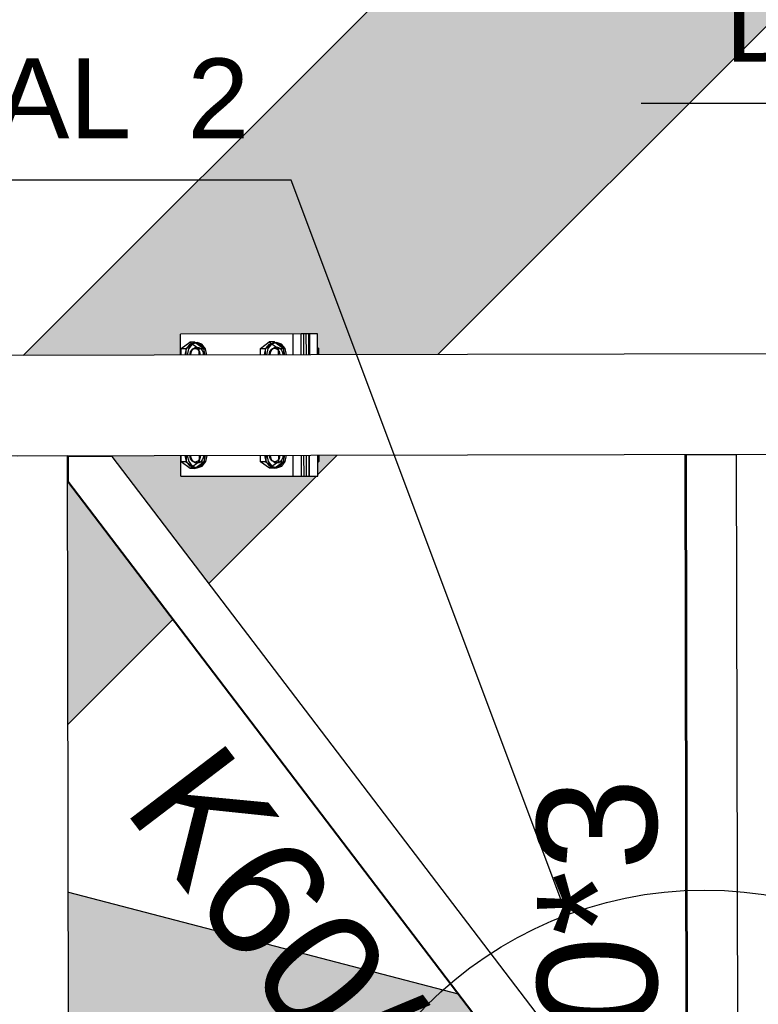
# Model space of a CAD drawing. Header units: millimetres. Extents: x -32861 to 254386, y 0 to 15445.
# Tile 39 of 67: x 147466 to 148349, y 7602 to 8780. Entities that reach past the tile are written whole.
import ezdxf

# ---------------------------------------------------------------- set-up
doc = ezdxf.new("R2010")
doc.units = ezdxf.units.MM
doc.styles.add('Arial', font='ARIAL.TTF', dxfattribs={"height": 0.2})

# ---------------------------------------------------------------- blocks, each defined once
blk = doc.blocks.new('Part-24738 - 21672')
at = {"color": 7}
for p, q in [((147522.8, 8257.6), (147523.4, 8257.6)), ((147523.5, 8257.6), (147523.4, 8257.6)), ((147523.4, 8257.6), (147523.5, 8234.8)), ((147576.4, 8257.7), (147523.5, 8257.6)), ((147523.5, 8257.6), (147523.5, 8228.2)), ((148264.8, 7354.2), (147576.4, 8257.7)), ((147523.5, 8234.8), (147522.9, 8234.8)), ((147523.5, 8228.2), (147522.9, 8228.2)), ((148264.3, 7254.9), (147522.9, 8228)), ((148265, 7254.9), (147523.5, 8228.2)), ((148264.8, 7354.2), (148265, 7254.9)), ((148265, 7254.9), (148264.3, 7254.9))]:
    blk.add_line(p, q, dxfattribs=at)
blk = doc.blocks.new('Part-21992 - 21672')
at = {"color": 7}
for p in [(147462.8, 8258.5), (147526.6, 6238.6)]:
    blk.add_line(p, (147522.8, 8258.6), dxfattribs=at)
blk = doc.blocks.new('Part-22000 - 21672')
at = {"color": 7}
for p, q in [((148701.5, 8380.8), (143234.4, 8370.6)), ((143203.8, 8250.6), (148701.8, 8260.8))]:
    blk.add_line(p, q, dxfattribs=at)
blk = doc.blocks.new('Part-24735 - 21672')
at = {"color": 7}
for p, q in [((148263.7, 7355.7), (148262, 8260)), ((148263.5, 8260), (148323.5, 8260.1)), ((148267.3, 6240), (148263.5, 8260)), ((148327.3, 6240.1), (148323.5, 8260.1))]:
    blk.add_line(p, q, dxfattribs=at)
blk = doc.blocks.new('Part-24003 - 21672')
at = {"color": 7}
for p, q in [((147805.5, 8404.2), (147802.4, 8404.2)), ((147802.5, 8379.2), (147802.4, 8404.2)), ((147805.5, 8379.2), (147805.5, 8404.2)), ((147802.7, 8234.2), (147802.7, 8259.2)), ((147805.8, 8234.2), (147805.7, 8259.2)), ((147802.7, 8234.2), (147805.8, 8234.2))]:
    blk.add_line(p, q, dxfattribs=at)
blk = doc.blocks.new('Part-24435 - 21672')
at = {"color": 7}
for p, q in [((147821.9, 8404.2), (147811.6, 8404.2)), ((147812.2, 8404.2), (147812.2, 8379.2)), ((147822, 8379.2), (147821.9, 8404.2)), ((147812.5, 8234.2), (147812.4, 8259.2)), ((147822.3, 8234.2), (147822.2, 8259.2)), ((147811.9, 8234.2), (147822.3, 8234.2))]:
    blk.add_line(p, q, dxfattribs=at)
blk = doc.blocks.new('Part-24065 - 21672')
at = {"color": 7}
for p, q in [((147811.6, 8404.2), (147808.5, 8404.2)), ((147808.6, 8379.2), (147808.5, 8404.2)), ((147811.6, 8379.2), (147811.6, 8404.2)), ((147808.8, 8234.2), (147808.8, 8259.2)), ((147811.9, 8234.2), (147811.8, 8259.2)), ((147808.8, 8234.2), (147811.9, 8234.2))]:
    blk.add_line(p, q, dxfattribs=at)
blk = doc.blocks.new('Part-24070 - 21672')
at = {"color": 7}
for p, q in [((147808.5, 8404.2), (147805.5, 8404.2)), ((147805.5, 8379.2), (147805.5, 8404.2)), ((147808.6, 8379.2), (147808.5, 8404.2)), ((147805.8, 8234.2), (147805.7, 8259.2)), ((147808.8, 8234.2), (147808.8, 8259.2)), ((147805.8, 8234.2), (147808.8, 8234.2))]:
    blk.add_line(p, q, dxfattribs=at)
blk = doc.blocks.new('Part-24432 - 21672')
at = {"color": 7}
for p, q in [((147802.4, 8404.2), (147658, 8403.9)), ((147658, 8378.9), (147658, 8403.9)), ((147792.7, 8379.1), (147792.7, 8404.1)), ((147802.5, 8379.2), (147802.4, 8404.2)), ((147658.3, 8233.9), (147658.2, 8258.9)), ((147793, 8234.1), (147792.9, 8259.1)), ((147802.7, 8234.2), (147802.7, 8259.2)), ((147658.3, 8233.9), (147802.7, 8234.2))]:
    blk.add_line(p, q, dxfattribs=at)
blk = doc.blocks.new('Bolt-24436 - 21672')
at = {"color": 7}
for p, q in [((147658.6, 8386.7), (147669.2, 8394.5)), ((147664.7, 8386.7), (147675.3, 8394.5)), ((147665.1, 8386.4), (147669.4, 8391.9)), ((147671.8, 8391.9), (147667.5, 8386.4)), ((147675.3, 8394.5), (147669.2, 8394.5)), ((147669.2, 8394.5), (147680, 8386.7)), ((147669.4, 8391.9), (147675.3, 8393.9)), ((147677.8, 8393.9), (147671.8, 8391.9)), ((147673.4, 8386.6), (147675.5, 8388)), ((147675.3, 8394.5), (147686.1, 8386.7)), ((147675.3, 8393.9), (147681.3, 8391.9)), ((147675.3, 8393.9), (147677.8, 8393.9)), ((147675.5, 8388), (147677.8, 8388.4)), ((147683.7, 8391.9), (147677.8, 8393.9)), ((147677.8, 8388.4), (147680.1, 8388)), ((147680.1, 8388), (147682.2, 8386.6)), ((147681.3, 8391.9), (147685.6, 8386.4)), ((147688.1, 8386.4), (147683.7, 8391.9)), ((147753.6, 8386.9), (147764.3, 8394.7)), ((147759.7, 8386.9), (147770.4, 8394.7)), ((147760.1, 8386.6), (147764.5, 8392.1)), ((147766.9, 8392.1), (147762.6, 8386.6)), ((147770.4, 8394.7), (147764.3, 8394.7)), ((147764.3, 8394.7), (147775, 8386.9)), ((147764.5, 8392.1), (147770.4, 8394.1)), ((147772.9, 8394.1), (147766.9, 8392.1)), ((147767.3, 8386), (147770.4, 8387.1)), ((147768.5, 8386.8), (147770.6, 8388.1)), ((147770.4, 8394.7), (147781.1, 8386.9)), ((147770.4, 8394.1), (147776.4, 8392.1)), ((147770.4, 8394.1), (147772.9, 8394.1)), ((147770.4, 8387.1), (147773.6, 8386)), ((147770.4, 8387.1), (147772.9, 8387.1)), ((147770.6, 8388.1), (147772.9, 8388.6)), ((147778.8, 8392.1), (147772.9, 8394.1)), ((147772.9, 8388.6), (147775.2, 8388.1)), ((147775.2, 8388.1), (147777.3, 8386.8)), ((147776.4, 8392.1), (147780.7, 8386.6)), ((147783.2, 8386.6), (147778.8, 8392.1)), ((147822, 8387.9), (147823.2, 8387)), ((147658.6, 8386.7), (147664.7, 8386.7)), ((147658.6, 8378.9), (147658.6, 8386.7)), ((147663.5, 8378.9), (147665.1, 8386.4)), ((147664.7, 8378.9), (147664.7, 8386.7)), ((147667.5, 8386.4), (147665.9, 8378.9)), ((147669, 8378.9), (147669.9, 8382.9)), ((147669.9, 8382.9), (147672.2, 8385.8)), ((147670.3, 8378.9), (147670.6, 8381.8)), ((147670.6, 8381.8), (147671.7, 8384.5)), ((147671.7, 8384.5), (147673.4, 8386.6)), ((147672.2, 8385.8), (147675.4, 8386.9)), ((147675.4, 8386.9), (147678.5, 8385.9)), ((147675.4, 8386.9), (147677.8, 8386.9)), ((147678.5, 8385.9), (147680.9, 8382.9)), ((147680, 8386.7), (147686.1, 8386.7)), ((147680, 8386.7), (147680, 8378.9)), ((147680.9, 8382.9), (147681.7, 8378.9)), ((147682.2, 8386.6), (147683.9, 8384.5)), ((147683.9, 8384.5), (147685, 8381.9)), ((147685, 8381.9), (147685.3, 8378.9)), ((147685.6, 8386.4), (147687.3, 8378.9)), ((147686.1, 8386.7), (147686.1, 8378.9)), ((147689.7, 8378.9), (147688.1, 8386.4)), ((147753.6, 8386.9), (147759.7, 8386.9)), ((147753.7, 8379.1), (147753.6, 8386.9)), ((147758.6, 8379.1), (147760.1, 8386.6)), ((147759.8, 8379.1), (147759.7, 8386.9)), ((147762.6, 8386.6), (147761, 8379.1)), ((147764.1, 8379.1), (147765, 8383.1)), ((147765, 8383.1), (147767.3, 8386)), ((147765.4, 8379.1), (147765.7, 8382)), ((147765.7, 8382), (147766.8, 8384.7)), ((147766.8, 8384.7), (147768.5, 8386.8)), ((147773.6, 8386), (147775.9, 8383.1)), ((147775, 8386.9), (147781.1, 8386.9)), ((147775, 8386.9), (147775, 8379.1)), ((147775.9, 8383.1), (147776.8, 8379.1)), ((147777.3, 8386.8), (147779, 8384.7)), ((147779, 8384.7), (147780, 8382.1)), ((147780, 8382.1), (147780.4, 8379.1)), ((147780.7, 8386.6), (147782.3, 8379.1)), ((147781.1, 8386.9), (147781.1, 8379.1)), ((147784.8, 8379.1), (147783.2, 8386.6)), ((147822, 8387), (147823.2, 8387)), ((147822.5, 8379.2), (147822, 8381.8)), ((147823.2, 8387), (147823.2, 8379.2)), ((147658.8, 8251.1), (147658.8, 8258.9)), ((147665.3, 8251.4), (147663.7, 8258.9)), ((147664.9, 8258.9), (147664.9, 8251.1)), ((147666.1, 8258.9), (147667.8, 8251.4)), ((147670.1, 8254.9), (147669.3, 8258.9)), ((147670.9, 8256), (147670.5, 8258.9)), ((147680.2, 8258.9), (147680.2, 8251.1)), ((147681.9, 8258.9), (147681.1, 8254.9)), ((147685.6, 8258.9), (147685.2, 8256)), ((147687.5, 8258.9), (147685.9, 8251.4)), ((147686.3, 8258.9), (147686.3, 8251.1)), ((147688.3, 8251.4), (147689.9, 8258.9)), ((147753.9, 8251.3), (147753.9, 8259.1)), ((147760.4, 8251.6), (147758.8, 8259.1)), ((147760, 8259.1), (147760, 8251.3)), ((147761.2, 8259.1), (147762.8, 8251.6)), ((147765.2, 8255.1), (147764.3, 8259.1)), ((147766, 8256.2), (147765.6, 8259.1)), ((147775.3, 8259.1), (147775.3, 8251.3)), ((147777, 8259.1), (147776.2, 8255.1)), ((147780.6, 8259.1), (147780.3, 8256.2)), ((147782.6, 8259.1), (147781, 8251.6)), ((147781.4, 8259.1), (147781.4, 8251.3)), ((147783.4, 8251.6), (147785, 8259.1)), ((147822.2, 8256.6), (147822.8, 8259.2)), ((147823.5, 8259.2), (147823.5, 8251.4)), ((147664.9, 8251.1), (147658.8, 8251.1)), ((147669.5, 8243.3), (147658.8, 8251.1)), ((147664.9, 8251.1), (147675.6, 8243.3)), ((147669.7, 8245.9), (147665.3, 8251.4)), ((147667.8, 8251.4), (147672.1, 8245.9)), ((147680.2, 8251.1), (147669.5, 8243.3)), ((147675.6, 8243.9), (147669.7, 8245.9)), ((147672.4, 8252), (147670.1, 8254.9)), ((147672, 8253.3), (147670.9, 8256)), ((147673.6, 8251.2), (147672, 8253.3)), ((147672.1, 8245.9), (147678.1, 8243.9)), ((147675.6, 8250.9), (147672.4, 8252)), ((147675.7, 8249.9), (147673.6, 8251.2)), ((147678.8, 8252), (147675.6, 8250.9)), ((147686.3, 8251.1), (147675.6, 8243.3)), ((147675.6, 8250.9), (147678, 8250.9)), ((147681.6, 8245.9), (147675.6, 8243.9)), ((147678.1, 8249.4), (147675.7, 8249.9)), ((147680.4, 8249.9), (147678.1, 8249.4)), ((147678.1, 8243.9), (147684, 8245.9)), ((147681.1, 8254.9), (147678.8, 8252)), ((147680.2, 8251.1), (147686.3, 8251.1)), ((147682.5, 8251.2), (147680.4, 8249.9)), ((147685.9, 8251.4), (147681.6, 8245.9)), ((147684.1, 8253.4), (147682.5, 8251.2)), ((147684, 8245.9), (147688.3, 8251.4)), ((147685.2, 8256), (147684.1, 8253.4)), ((147760, 8251.3), (147753.9, 8251.3)), ((147764.6, 8243.5), (147753.9, 8251.3)), ((147760, 8251.3), (147770.7, 8243.5)), ((147764.8, 8246.1), (147760.4, 8251.6)), ((147762.8, 8251.6), (147767.2, 8246.1)), ((147775.3, 8251.3), (147764.6, 8243.5)), ((147770.7, 8244.1), (147764.8, 8246.1)), ((147767.5, 8252.2), (147765.2, 8255.1)), ((147767, 8253.5), (147766, 8256.2)), ((147768.7, 8251.4), (147767, 8253.5)), ((147767.2, 8246.1), (147773.1, 8244.1)), ((147770.7, 8251.1), (147767.5, 8252.2)), ((147770.8, 8250.1), (147768.7, 8251.4)), ((147773.9, 8252.2), (147770.7, 8251.1)), ((147781.4, 8251.3), (147770.7, 8243.5)), ((147770.7, 8251.1), (147773.1, 8251.1)), ((147776.6, 8246.1), (147770.7, 8244.1)), ((147773.1, 8249.6), (147770.8, 8250.1)), ((147775.5, 8250.1), (147773.1, 8249.6)), ((147773.1, 8244.1), (147779.1, 8246.1)), ((147776.2, 8255.1), (147773.9, 8252.2)), ((147775.3, 8251.3), (147781.4, 8251.3)), ((147777.6, 8251.4), (147775.5, 8250.1)), ((147781, 8251.6), (147776.6, 8246.1)), ((147779.2, 8253.5), (147777.6, 8251.4)), ((147779.1, 8246.1), (147783.4, 8251.6)), ((147780.3, 8256.2), (147779.2, 8253.5)), ((147823.5, 8251.4), (147822.2, 8250.5)), ((147822.2, 8251.4), (147823.5, 8251.4)), ((147675.6, 8243.3), (147669.5, 8243.3)), ((147675.6, 8243.9), (147678.1, 8243.9)), ((147770.7, 8243.5), (147764.6, 8243.5)), ((147770.7, 8244.1), (147773.1, 8244.1))]:
    blk.add_line(p, q, dxfattribs=at)
blk = doc.blocks.new('Part-24564 - 21672')
blk.add_hatch(color=4).paths.add_polyline_path([(148224, 7191.8), (148263.9, 7244.6), (148263.9, 7255.4), (147990.2, 7614.6), (147523.8, 7736.4), (147524.5, 7374.5)])
at = {"color": 4}
blk.add_line((147523.8, 7736.4), (147990.2, 7614.6), dxfattribs=at)
blk = doc.blocks.new('Part-24566 - 21672')
for points in [[(149093.2, 9958.7), (149298.2, 9753.6), (149171.3, 9626.7), (149171.4, 9584.4), (150538.2, 10950.6), (150713, 11620.2), (147469.9, 8378.5), (147658, 8378.9), (147658, 8403.9), (147669.5, 8403.9), (147673.8, 8403.9), (147788.2, 8404.1), (147812.2, 8404.2), (147821.9, 8404.2), (147822, 8379.2), (147965.9, 8379.5), (149011.7, 9424.8), (149011.3, 9630.4), (148888.1, 9753.7)], [(147692.2, 8105.8), (147820.6, 8234.2), (147812.5, 8234.2), (147810.6, 8234.2), (147808.8, 8234.2), (147805.8, 8234.2), (147675.5, 8233.9), (147658.3, 8233.9), (147658.2, 8258.9), (147522.8, 8258.6), (147522.8, 8257.6), (147539.9, 8257.7), (147576.4, 8257.7)], [(147822.3, 8235.9), (147845.6, 8259.2), (147822.2, 8259.2)], [(147523.4, 7937.2), (147648.9, 8062.6), (147522.9, 8228)]]:
    blk.add_hatch(color=4).paths.add_polyline_path(points)
at = {"color": 4}
for p, q in [((147469.9, 8378.5), (150713, 11620.2)), ((147965.9, 8379.5), (149011.7, 9424.8)), ((147822.3, 8235.9), (147845.6, 8259.2)), ((147692.2, 8105.8), (147820.6, 8234.2)), ((147523.4, 7937.2), (147648.9, 8062.6))]:
    blk.add_line(p, q, dxfattribs=at)
blk = doc.blocks.new('Mark-24733 - 21672')
at = {"color": 30, "style": 'Arial'}
blk.add_text('RHS120*60*3', height=143.262, rotation=90.1091, dxfattribs=at).set_placement((148230.1, 6627.2))
blk = doc.blocks.new('DetailMark-25922 - 21672')
at = {"color": 5}
for p, q in [((148893.3, 8680), (148209.3, 8680)), ((148946.9, 8565.7), (148893.3, 8680))]:
    blk.add_line(p, q, dxfattribs=at)
blk.add_circle((149081.2, 8279.3), 316.3, dxfattribs=at)
at = {"color": 5, "style": 'Arial'}
for s, height, p in [('DETAL', 95.51, (148309.3, 8730)), ('3', 95.5, (148769.1, 8730))]:
    blk.add_text(s, height=height, dxfattribs=at).set_placement(p)
blk = doc.blocks.new('Mark-24736 - 21672')
at = {"color": 30, "style": 'Arial'}
blk.add_text('K60/4', height=143.26, rotation=307.3051, dxfattribs=at).set_placement((147587.9, 7837.4))
blk = doc.blocks.new('DetailMark-25923 - 21672')
at = {"color": 5}
for p, q in [((147790.4, 8588.2), (147069.3, 8588.2)), ((148120.2, 7708.9), (147790.4, 8588.2))]:
    blk.add_line(p, q, dxfattribs=at)
blk.add_circle((148284.8, 7270), 468.8, dxfattribs=at)
at = {"color": 5, "style": 'Arial'}
for s, p in [('DETAL', (147169.3, 8638.2)), (' 2', (147629.1, 8638.2))]:
    blk.add_text(s, height=95.51, dxfattribs=at).set_placement(p)

msp = doc.modelspace()

# ---------------------------------------------------------------- block references
for name in ['Part-24566 - 21672', 'DetailMark-25922 - 21672', 'DetailMark-25923 - 21672', 'Part-24564 - 21672', 'Part-24432 - 21672', 'Part-24003 - 21672', 'Part-24070 - 21672', 'Part-24065 - 21672', 'Part-24435 - 21672', 'Bolt-24436 - 21672', 'Part-22000 - 21672', 'Part-21992 - 21672', 'Part-24738 - 21672', 'Part-24735 - 21672', 'Mark-24736 - 21672', 'Mark-24733 - 21672']:
    msp.add_blockref(name, (0, 0))

doc.saveas('drawing.dxf')
